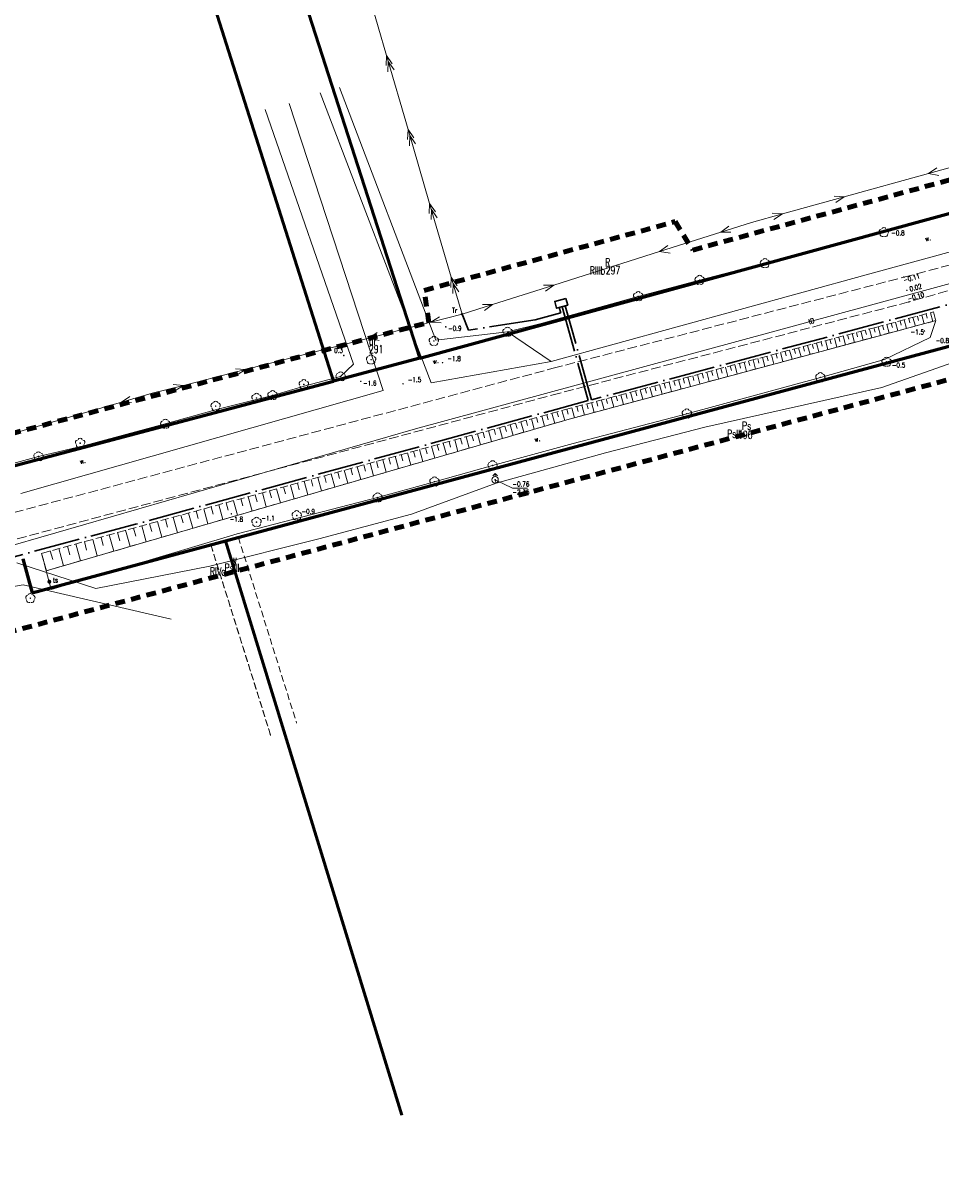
# Model space of a CAD drawing. Header units: metres. Extents: x 7389918 to 7395901, y 5992959 to 5996029.
# Tile 58 of 66: x 7395364 to 7395507, y 5994585 to 5994766. Entities that reach past the tile are written whole.
import ezdxf
from ezdxf.enums import TextEntityAlignment as Align

# ---------------------------------------------------------------- set-up
doc = ezdxf.new("R2010")
doc.units = ezdxf.units.M
doc.header["$MEASUREMENT"] = 0
for name, pattern in [('1', [0]), ('2', [1.5, 1, -0.5]), ('2_1', [0]), ('2_OTKJ', [2, 1.5, -0.5]), ('2_OTKR', [0]), ('2_OTRK', [1.75, 1.25, -0.5]), ('2_OTRKG', [1.75, 1.25, -0.5]), ('4', [2.5, 1.5, -1]), ('4_SUEP_A', [0]), ('4_SUTP_A', [0]), ('4_SUWP', [0]), ('ACAD_ISO04W100', [30, 24, -3, 0, -3])]:
    doc.linetypes.add(name, pattern=pattern)
doc.layers.get('0').update_dxf_attribs({"color": 250, "linetype": 'CONTINUOUS', "lineweight": 100})
for name, color, linetype, lineweight in [('# Orlen Projekt - granice nieustalone do ustalenia', 6, 'CONTINUOUS', 100), ('# projektowana LNSN', 10, 'CONTINUOUS', 30), ('_proj. linia kablowa SN', 10, 'ACAD_ISO04W100', 30), ('Dzialki', 7, '1', 18), ('GRANICE_ZLE_L_0', 2, '1', 50), ('Numery_dzialek', 7, 'CONTINUOUS', 13), ('OTK_E_T_4', 7, 'CONTINUOUS', 0), ('OTK_L_0', 7, '2_OTKJ', 18), ('OTK_L_5', 7, 'CONTINUOUS', 18), ('OTR_L_1', 7, '2_OTRK', 18), ('OTR_T_0', 7, 'CONTINUOUS', 18), ('OTR_T_1', 7, 'CONTINUOUS', 18), ('SUE_E_T_2', 1, 'CONTINUOUS', 0), ('SUE_T_5', 1, 'CONTINUOUS', 18), ('SUEP_L_0', 1, '4_SUEP_A', 18), ('SUW_T_2', 5, 'CONTINUOUS', 18), ('SUWP_L_0', 5, '4_SUWP', 18), ('SUWR_T_0', 5, 'CONTINUOUS', 18)]:
    doc.layers.add(name, color=color, linetype=linetype, lineweight=lineweight)
for name, color, linetype, lineweight, true_color in [('Kontury', 7, '2', 18, 0x008000), ('Numery_konturow', 7, 'CONTINUOUS', 13, 0x008000), ('Numery_uzytkow', 7, 'CONTINUOUS', 13, 0x008000), ('OTZ_T_0', 7, 'CONTINUOUS', 18, 0x008000), ('SUT_E_T_0', 7, 'CONTINUOUS', 0, 0xff9100), ('SUT_T_0', 7, 'CONTINUOUS', 18, 0xff9100), ('SUTP_E_T_0', 7, 'CONTINUOUS', 0, 0xff9100), ('SUTP_L_0', 7, '4_SUTP_A', 18, 0xff9100), ('Uzytki', 7, '2', 18, 0x008000), ('ZAKRES_L_0', 7, '4', 100, 0x008080)]:
    doc.layers.add(name, color=color, linetype=linetype, lineweight=lineweight, true_color=true_color)
doc.styles.get("Standard").update_dxf_attribs({"font": 'Simplex.SHX', "width": 0.75})

# ---------------------------------------------------------------- blocks, each defined once
blk = doc.blocks.new('2_OTRS')
at = {"linetype": 'Continuous'}
blk.add_circle((0, 0), 0.045, dxfattribs=at)
blk = doc.blocks.new('2_OTRN')
at = {"linetype": 'Continuous'}
blk.add_circle((0, 0), 0.045, dxfattribs=at)
blk = doc.blocks.new('2_OTZL')
at = {"linetype": 'Continuous'}
blk.add_circle((0, 0), 0.045, dxfattribs=at)
for centre, start, end in [((-0.36, 0.12), 102.1445, 221.86), ((0, 0.38), 30.1401, 149.8599), ((0.36, 0.12), 318.14, 77.8555), ((-0.22, -0.3), 174.1482, 293.8542), ((0.22, -0.3), 246.1458, 5.8518)]:
    blk.add_arc(centre, 0.375, start, end, dxfattribs=at)
blk = doc.blocks.new('4_SUET')
at = {"linetype": 'Continuous'}
for radius in [0.125, 0.113, 0.1, 0.0875, 0.075, 0.0625, 0.05, 0.0375, 0.025, 0.0125, 0.0025]:
    blk.add_circle((0, 0), radius, dxfattribs=at)
blk = doc.blocks.new('4_SUTK')
at = {"linetype": 'Continuous'}
for radius in [0.25, 0.225, 0.2, 0.175, 0.15, 0.125, 0.1, 0.075, 0.05, 0.025, 0.00715]:
    blk.add_circle((0, 0), radius, dxfattribs=at)
blk = doc.blocks.new('4_SUWH')
at = {"linetype": 'Continuous'}
for p, q in [((0, 1), (-0.35355, 0.64645)), ((0, 1), (0.35355, 0.64645)), ((0, 0.5), (0, 1))]:
    blk.add_line(p, q, dxfattribs=at)
blk.add_circle((0, 0), 0.5, dxfattribs=at)
blk = doc.blocks.new('4_SUPS')
at = {"linetype": 'Continuous'}
blk.add_circle((0, 0), 0.0625, dxfattribs=at)

msp = doc.modelspace()

# ---------------------------------------------------------------- linework, layer by layer
at = {"layer": '# Orlen Projekt - granice nieustalone do ustalenia', "linetype": '1', "lineweight": 60}
for p, q in [((7395426.1, 5994713.39), (7395569.48, 5994752.59)), ((7395395.82, 5994684.93), (7395509.09, 5994715.4)), ((7395426.1, 5994713.39), (7395412.65, 5994709.82)), ((7395276.99, 5994673.93), (7395412.65, 5994709.82)), ((7395365.67, 5994676.83), (7395395.82, 5994684.93)), ((7395364.26, 5994682.14), (7395365.67, 5994676.83))]:
    msp.add_line(p, q, dxfattribs=at)
at = {"layer": '# projektowana LNSN', "linetype": 'ACAD_ISO04W100', "ltscale": 0.3}
for points in [[(7395515.88, 5994723.71), (7395452.81, 5994706.88), (7395452.81, 5994706.88), (7395448.73, 5994721.52)], [(7395448.25, 5994721.39), (7395452.31, 5994706.79), (7395381.81, 5994687.52), (7395345.18, 5994677.72), (7395322.67, 5994671.82), (7395312.36, 5994668.94), (7395309.97, 5994668.27), (7395295.71, 5994664.26), (7395293.71, 5994664.51), (7395291.63, 5994663.96), (7395283.83, 5994661.92), (7395273.7, 5994659.47), (7395273.7, 5994659.47), (7395271.93, 5994659.01), (7395267.38, 5994657.89), (7395262.47, 5994656.69), (7395257.38, 5994655.33), (7395250.49, 5994653.55), (7395231.99, 5994648.65), (7395214.66, 5994644.04)], [(7395447.8, 5994721.27), (7395448.03, 5994720.43), (7395444.06, 5994719.34), (7395433.66, 5994717.75), (7395432.66, 5994720.21)]]:
    msp.add_lwpolyline(points, dxfattribs=at)
at = {"layer": '_proj. linia kablowa SN', "linetype": 'Continuous'}
msp.add_lwpolyline([(7395448.82, 5994722.69), (7395449.11, 5994721.62), (7395447.37, 5994721.15), (7395447.08, 5994722.21), (7395448.82, 5994722.69)], dxfattribs=at)
at = {"layer": 'Dzialki'}
for p, q in [((7395327.93, 5995017.98), (7395426.1, 5994713.39)), ((7395412.65, 5994709.82), (7395315.66, 5995014.84)), ((7395569.48, 5994752.59), (7395426.1, 5994713.39)), ((7395395.82, 5994684.93), (7395509.09, 5994715.4)), ((7395426.1, 5994713.39), (7395412.65, 5994709.82)), ((7395412.65, 5994709.82), (7395276.99, 5994673.93)), ((7395365.67, 5994676.83), (7395395.82, 5994684.93)), ((7395395.82, 5994684.93), (7395423.28, 5994595.48)), ((7395364.26, 5994682.14), (7395365.67, 5994676.83))]:
    msp.add_line(p, q, dxfattribs=at)
at = {"layer": 'GRANICE_ZLE_L_0'}
for p, q in [((7395327.93, 5995017.98), (7395426.1, 5994713.39)), ((7395412.65, 5994709.82), (7395315.66, 5995014.84)), ((7395395.82, 5994684.93), (7395423.28, 5994595.48))]:
    msp.add_line(p, q, dxfattribs=at)
at = {"layer": 'Kontury'}
for p, q in [((7395426.1, 5994713.39), (7395378.43, 5994861.29)), ((7395384.99, 5994796.8), (7395412.65, 5994709.82)), ((7395567.19, 5994751.96), (7395426.1, 5994713.39)), ((7395397.81, 5994685.47), (7395509.09, 5994715.4)), ((7395412.65, 5994709.82), (7395298.96, 5994679.74)), ((7395395.82, 5994684.93), (7395397.81, 5994685.47)), ((7395397.81, 5994685.47), (7395406.88, 5994656.55)), ((7395365.67, 5994676.83), (7395393.52, 5994684.31)), ((7395393.52, 5994684.31), (7395395.82, 5994684.93)), ((7395393.52, 5994684.31), (7395402.84, 5994654.64)), ((7395395.82, 5994684.93), (7395404.83, 5994655.59)), ((7395364.26, 5994682.14), (7395365.67, 5994676.83))]:
    msp.add_line(p, q, dxfattribs=at)
at = {"layer": 'OTK_L_0', "linetype": '2_OTKJ'}
for p, q in [((7395501.48, 5994726), (7395514.77, 5994729.51)), ((7395446.83, 5994711.8), (7395501.48, 5994726)), ((7395508.25, 5994723.87), (7395502.26, 5994722.14)), ((7395502.26, 5994722.14), (7395447.86, 5994707.94)), ((7395330.01, 5994680.54), (7395446.83, 5994711.8)), ((7395447.86, 5994707.94), (7395320.77, 5994673.8))]:
    msp.add_line(p, q, dxfattribs=at)
at = {"layer": 'OTK_L_5', "linetype": '2_OTKR'}
for p, q in [((7395427.85, 5994709.53), (7395410.54, 5994754.68)), ((7395413.56, 5994755.51), (7395428.55, 5994716.19)), ((7395405.71, 5994753.05), (7395420.39, 5994708.34)), ((7395415.73, 5994712.45), (7395401.99, 5994752.13)), ((7395571.74, 5994747.25), (7395495.62, 5994726.38)), ((7395494.13, 5994731.98), (7395509.2, 5994736)), ((7395479.83, 5994728.16), (7395494.13, 5994731.98)), ((7395469.66, 5994725.55), (7395479.83, 5994728.16)), ((7395495.62, 5994726.38), (7395446.55, 5994712.86)), ((7395460.09, 5994723), (7395469.66, 5994725.55)), ((7395444.98, 5994718.76), (7395460.09, 5994723)), ((7395439.73, 5994717.46), (7395444.98, 5994718.76)), ((7395497.45, 5994716.82), (7395506.44, 5994719.22)), ((7395506.44, 5994719.22), (7395505.58, 5994716.61)), ((7395428.55, 5994716.19), (7395439.73, 5994717.46)), ((7395446.55, 5994712.86), (7395439.73, 5994717.46)), ((7395439.73, 5994717.46), (7395446.55, 5994712.86)), ((7395448.97, 5994703.78), (7395497.45, 5994716.82)), ((7395505.58, 5994716.61), (7395498.43, 5994713.15)), ((7395446.55, 5994712.86), (7395427.85, 5994709.53)), ((7395498.43, 5994713.15), (7395488.46, 5994710.39)), ((7395413.74, 5994710.52), (7395415.73, 5994712.45)), ((7395403.14, 5994707.59), (7395408.43, 5994709.1)), ((7395408.43, 5994709.1), (7395413.74, 5994710.52)), ((7395488.46, 5994710.39), (7395467.66, 5994704.73)), ((7395420.39, 5994708.34), (7395363.92, 5994692.29)), ((7395394.81, 5994705.47), (7395403.14, 5994707.59)), ((7395386.43, 5994703.13), (7395394.81, 5994705.47)), ((7395367.89, 5994680.27), (7395448.97, 5994703.78)), ((7395467.66, 5994704.73), (7395449.95, 5994700.11)), ((7395373.87, 5994699.77), (7395386.43, 5994703.13)), ((7395449.95, 5994700.11), (7395437.42, 5994696.66)), ((7395366.67, 5994698.06), (7395373.87, 5994699.77)), ((7395358.94, 5994695.99), (7395366.67, 5994698.06)), ((7395437.42, 5994696.66), (7395428.36, 5994694.14)), ((7395428.36, 5994694.14), (7395419.5, 5994691.67)), ((7395419.5, 5994691.67), (7395397.61, 5994686.03)), ((7395397.61, 5994686.03), (7395368.67, 5994677.37)), ((7395368.67, 5994677.37), (7395367.89, 5994680.27))]:
    msp.add_line(p, q, dxfattribs=at)
at = {"layer": 'OTR_L_1', "linetype": '2_OTRKG'}
for p, q in [((7395497.09, 5994718.18), (7395506.07, 5994720.58)), ((7395448.56, 5994705.33), (7395497.09, 5994718.18)), ((7395367.17, 5994682.98), (7395448.56, 5994705.33))]:
    msp.add_line(p, q, dxfattribs=at)
at = {"layer": 'OTR_L_1', "linetype": '2_1'}
for p, q in [((7395502.89, 5994719.73), (7395503.26, 5994718.37)), ((7395503.57, 5994719.91), (7395503.75, 5994719.23)), ((7395504.25, 5994720.09), (7395504.61, 5994718.74)), ((7395504.92, 5994720.27), (7395505.1, 5994719.59)), ((7395505.6, 5994720.45), (7395505.96, 5994719.1)), ((7395496.13, 5994717.92), (7395496.49, 5994716.57)), ((7395496.81, 5994718.1), (7395496.99, 5994717.43)), ((7395497.48, 5994718.28), (7395497.84, 5994716.93)), ((7395498.16, 5994718.46), (7395498.34, 5994717.79)), ((7395498.84, 5994718.64), (7395499.2, 5994717.29)), ((7395499.51, 5994718.82), (7395499.69, 5994718.15)), ((7395500.19, 5994719), (7395500.55, 5994717.65)), ((7395500.87, 5994719.19), (7395501.05, 5994718.51)), ((7395501.54, 5994719.37), (7395501.9, 5994718.01)), ((7395502.22, 5994719.55), (7395502.4, 5994718.87)), ((7395489.27, 5994716.11), (7395489.63, 5994714.72)), ((7395489.96, 5994716.29), (7395490.14, 5994715.6)), ((7395490.65, 5994716.47), (7395491.02, 5994715.09)), ((7395491.34, 5994716.65), (7395491.52, 5994715.97)), ((7395492.03, 5994716.84), (7395492.39, 5994715.46)), ((7395492.71, 5994717.02), (7395492.9, 5994716.33)), ((7395493.4, 5994717.2), (7395493.76, 5994715.83)), ((7395494.08, 5994717.38), (7395494.26, 5994716.7)), ((7395494.77, 5994717.56), (7395495.13, 5994716.2)), ((7395495.45, 5994717.74), (7395495.63, 5994717.06)), ((7395482.97, 5994714.44), (7395483.16, 5994713.73)), ((7395483.68, 5994714.63), (7395484.05, 5994713.22)), ((7395484.38, 5994714.81), (7395484.57, 5994714.11)), ((7395485.08, 5994715), (7395485.46, 5994713.6)), ((7395485.78, 5994715.18), (7395485.97, 5994714.48)), ((7395486.48, 5994715.37), (7395486.85, 5994713.97)), ((7395487.18, 5994715.55), (7395487.37, 5994714.86)), ((7395487.88, 5994715.74), (7395488.25, 5994714.35)), ((7395488.57, 5994715.92), (7395488.76, 5994715.23)), ((7395475.85, 5994712.55), (7395476.04, 5994711.83)), ((7395476.57, 5994712.74), (7395476.95, 5994711.31)), ((7395477.28, 5994712.93), (7395477.47, 5994712.22)), ((7395478, 5994713.12), (7395478.38, 5994711.69)), ((7395478.72, 5994713.31), (7395478.9, 5994712.6)), ((7395479.43, 5994713.5), (7395479.81, 5994712.08)), ((7395480.14, 5994713.69), (7395480.33, 5994712.98)), ((7395480.85, 5994713.88), (7395481.23, 5994712.46)), ((7395481.56, 5994714.07), (7395481.75, 5994713.36)), ((7395482.27, 5994714.25), (7395482.64, 5994712.84)), ((7395469.31, 5994710.82), (7395469.7, 5994709.36)), ((7395470.04, 5994711.02), (7395470.24, 5994710.29)), ((7395470.78, 5994711.21), (7395471.16, 5994709.75)), ((7395471.5, 5994711.4), (7395471.7, 5994710.67)), ((7395472.23, 5994711.59), (7395472.62, 5994710.14)), ((7395472.96, 5994711.79), (7395473.15, 5994711.06)), ((7395473.68, 5994711.98), (7395474.07, 5994710.53)), ((7395474.41, 5994712.17), (7395474.6, 5994711.45)), ((7395475.13, 5994712.36), (7395475.51, 5994710.92)), ((7395462.66, 5994709.06), (7395462.86, 5994708.31)), ((7395463.4, 5994709.26), (7395463.8, 5994707.77)), ((7395464.15, 5994709.45), (7395464.34, 5994708.71)), ((7395464.89, 5994709.65), (7395465.28, 5994708.17)), ((7395465.63, 5994709.85), (7395465.83, 5994709.11)), ((7395466.37, 5994710.04), (7395466.76, 5994708.57)), ((7395467.11, 5994710.24), (7395467.3, 5994709.5)), ((7395467.84, 5994710.43), (7395468.23, 5994708.96)), ((7395468.58, 5994710.63), (7395468.77, 5994709.89)), ((7395455.88, 5994707.27), (7395456.29, 5994705.75)), ((7395456.64, 5994707.47), (7395456.84, 5994706.71)), ((7395457.4, 5994707.67), (7395457.8, 5994706.16)), ((7395458.16, 5994707.87), (7395458.36, 5994707.11)), ((7395458.91, 5994708.07), (7395459.31, 5994706.56)), ((7395459.66, 5994708.27), (7395459.86, 5994707.51)), ((7395460.41, 5994708.47), (7395460.81, 5994706.97)), ((7395461.16, 5994708.66), (7395461.36, 5994707.92)), ((7395461.91, 5994708.86), (7395462.31, 5994707.37)), ((7395448.99, 5994705.44), (7395449.19, 5994704.67)), ((7395449.76, 5994705.64), (7395450.17, 5994704.1)), ((7395450.53, 5994705.85), (7395450.73, 5994705.08)), ((7395451.3, 5994706.05), (7395451.71, 5994704.52)), ((7395452.07, 5994706.25), (7395452.27, 5994705.49)), ((7395452.83, 5994706.46), (7395453.24, 5994704.93)), ((7395453.6, 5994706.66), (7395453.8, 5994705.9)), ((7395454.36, 5994706.86), (7395454.77, 5994705.34)), ((7395455.12, 5994707.06), (7395455.32, 5994706.3)), ((7395441.82, 5994703.47), (7395442.27, 5994701.84)), ((7395442.64, 5994703.7), (7395442.86, 5994702.89)), ((7395443.45, 5994703.92), (7395443.89, 5994702.31)), ((7395444.26, 5994704.14), (7395444.48, 5994703.34)), ((7395445.06, 5994704.37), (7395445.5, 5994702.77)), ((7395445.86, 5994704.58), (7395446.07, 5994703.79)), ((7395446.65, 5994704.8), (7395447.08, 5994703.23)), ((7395447.43, 5994705.02), (7395447.65, 5994704.24)), ((7395448.21, 5994705.23), (7395448.64, 5994703.68)), ((7395435.92, 5994701.85), (7395436.15, 5994700.99)), ((7395436.78, 5994702.09), (7395437.25, 5994700.38)), ((7395437.63, 5994702.33), (7395437.87, 5994701.48)), ((7395438.48, 5994702.56), (7395438.94, 5994700.87)), ((7395439.32, 5994702.79), (7395439.55, 5994701.95)), ((7395440.16, 5994703.02), (7395440.62, 5994701.36)), ((7395440.99, 5994703.25), (7395441.22, 5994702.42)), ((7395428.8, 5994699.9), (7395429.05, 5994698.99)), ((7395429.71, 5994700.15), (7395430.21, 5994698.34)), ((7395430.62, 5994700.4), (7395430.86, 5994699.5)), ((7395431.52, 5994700.65), (7395432.01, 5994698.86)), ((7395432.41, 5994700.89), (7395432.65, 5994700.01)), ((7395433.3, 5994701.13), (7395433.78, 5994699.38)), ((7395434.18, 5994701.38), (7395434.42, 5994700.5)), ((7395435.05, 5994701.62), (7395435.53, 5994699.88)), ((7395422.23, 5994698.1), (7395422.76, 5994696.18)), ((7395423.19, 5994698.36), (7395423.45, 5994697.41)), ((7395424.14, 5994698.62), (7395424.66, 5994696.73)), ((7395425.09, 5994698.88), (7395425.35, 5994697.94)), ((7395426.03, 5994699.14), (7395426.54, 5994697.28)), ((7395426.96, 5994699.39), (7395427.21, 5994698.47)), ((7395427.88, 5994699.65), (7395428.39, 5994697.81)), ((7395416.34, 5994696.48), (7395416.89, 5994694.48)), ((7395417.34, 5994696.75), (7395417.61, 5994695.76)), ((7395418.33, 5994697.03), (7395418.87, 5994695.05)), ((7395419.32, 5994697.3), (7395419.58, 5994696.32)), ((7395420.3, 5994697.57), (7395420.83, 5994695.62)), ((7395421.27, 5994697.83), (7395421.53, 5994696.87)), ((7395409.13, 5994694.5), (7395409.42, 5994693.45)), ((7395410.18, 5994694.79), (7395410.75, 5994692.7)), ((7395411.23, 5994695.07), (7395411.51, 5994694.04)), ((7395412.26, 5994695.36), (7395412.83, 5994693.3)), ((7395413.29, 5994695.64), (7395413.57, 5994694.62)), ((7395414.31, 5994695.92), (7395414.87, 5994693.89)), ((7395415.33, 5994696.2), (7395415.61, 5994695.19)), ((7395402.66, 5994692.72), (7395402.96, 5994691.63)), ((7395403.76, 5994693.02), (7395404.36, 5994690.84)), ((7395404.85, 5994693.32), (7395405.14, 5994692.24)), ((7395405.93, 5994693.62), (7395406.52, 5994691.47)), ((7395407, 5994693.92), (7395407.3, 5994692.85)), ((7395408.07, 5994694.21), (7395408.65, 5994692.09)), ((7395395.91, 5994690.87), (7395396.22, 5994689.72)), ((7395397.05, 5994691.18), (7395397.68, 5994688.91)), ((7395398.19, 5994691.5), (7395398.5, 5994690.37)), ((7395399.32, 5994691.81), (7395399.94, 5994689.56)), ((7395400.44, 5994692.11), (7395400.75, 5994691)), ((7395401.55, 5994692.42), (7395402.16, 5994690.21)), ((7395390.06, 5994689.26), (7395390.71, 5994686.89)), ((7395391.24, 5994689.59), (7395391.57, 5994688.41)), ((7395392.42, 5994689.91), (7395393.06, 5994687.57)), ((7395393.59, 5994690.23), (7395393.91, 5994689.07)), ((7395394.75, 5994690.55), (7395395.39, 5994688.24)), ((7395382.75, 5994687.26), (7395383.43, 5994684.78)), ((7395383.99, 5994687.6), (7395384.33, 5994686.37)), ((7395385.22, 5994687.93), (7395385.89, 5994685.49)), ((7395386.44, 5994688.27), (7395386.78, 5994687.06)), ((7395387.66, 5994688.6), (7395388.32, 5994686.19)), ((7395388.86, 5994688.93), (7395389.19, 5994687.74)), ((7395376.42, 5994685.52), (7395376.77, 5994684.23)), ((7395377.71, 5994685.87), (7395378.41, 5994683.32)), ((7395378.98, 5994686.22), (7395379.33, 5994684.95)), ((7395380.25, 5994686.57), (7395380.94, 5994684.05)), ((7395381.5, 5994686.91), (7395381.85, 5994685.67)), ((7395369.86, 5994683.72), (7395370.59, 5994681.06)), ((7395371.19, 5994684.08), (7395371.56, 5994682.76)), ((7395372.51, 5994684.45), (7395373.23, 5994681.82)), ((7395373.83, 5994684.81), (7395374.18, 5994683.5)), ((7395375.13, 5994685.16), (7395375.84, 5994682.58)), ((7395367.17, 5994682.98), (7395367.91, 5994680.28)), ((7395368.52, 5994683.35), (7395368.89, 5994682.01))]:
    msp.add_line(p, q, dxfattribs=at)
at = {"layer": 'OTR_L_1', "linetype": '2_OTRK'}
for p, q in [((7395506.07, 5994720.58), (7395506.44, 5994719.22)), ((7395506.44, 5994719.22), (7395497.45, 5994716.82)), ((7395497.45, 5994716.82), (7395448.97, 5994703.78)), ((7395448.97, 5994703.78), (7395367.89, 5994680.27)), ((7395367.89, 5994680.27), (7395367.17, 5994682.98))]:
    msp.add_line(p, q, dxfattribs=at)
at = {"layer": 'SUEP_L_0', "linetype": '4_SUEP_A'}
for p, q in [((7395417.51, 5994772.05), (7395420.88, 5994760.53)), ((7395420.88, 5994760.53), (7395420.82, 5994758.95)), ((7395420.88, 5994760.53), (7395424.24, 5994749.01)), ((7395421.78, 5994759.23), (7395420.88, 5994760.53)), ((7395421.16, 5994759.57), (7395421.1, 5994757.99)), ((7395422.06, 5994758.27), (7395421.16, 5994759.57)), ((7395424.24, 5994749.01), (7395424.18, 5994747.43)), ((7395424.24, 5994749.01), (7395427.6, 5994737.49)), ((7395425.14, 5994747.71), (7395424.24, 5994749.01)), ((7395424.52, 5994748.05), (7395424.46, 5994746.47)), ((7395425.42, 5994746.75), (7395424.52, 5994748.05)), ((7395514.93, 5994744.8), (7395505.29, 5994742.14)), ((7395505.29, 5994742.14), (7395492.18, 5994738.52)), ((7395505.29, 5994742.14), (7395506.6, 5994743.02)), ((7395506.94, 5994741.82), (7395505.29, 5994742.14)), ((7395492.18, 5994738.52), (7395482.54, 5994735.86)), ((7395492.18, 5994738.52), (7395490.6, 5994738.6)), ((7395490.87, 5994737.64), (7395492.18, 5994738.52)), ((7395427.6, 5994737.49), (7395427.54, 5994735.91)), ((7395427.6, 5994737.49), (7395430.97, 5994725.97)), ((7395428.5, 5994736.19), (7395427.6, 5994737.49)), ((7395427.88, 5994736.53), (7395427.83, 5994734.95)), ((7395428.79, 5994735.23), (7395427.88, 5994736.53)), ((7395482.54, 5994735.86), (7395480.96, 5994735.94)), ((7395477.72, 5994734.53), (7395472.95, 5994733.02)), ((7395482.54, 5994735.86), (7395477.72, 5994734.53)), ((7395481.23, 5994734.98), (7395482.54, 5994735.86)), ((7395472.95, 5994733.02), (7395463.42, 5994729.99)), ((7395472.95, 5994733.02), (7395474.23, 5994733.95)), ((7395474.54, 5994732.99), (7395472.95, 5994733.02)), ((7395463.42, 5994729.99), (7395464.7, 5994730.92)), ((7395463.42, 5994729.99), (7395446.95, 5994724.75)), ((7395465.08, 5994729.73), (7395463.42, 5994729.99)), ((7395430.97, 5994725.97), (7395430.91, 5994724.39)), ((7395430.97, 5994725.97), (7395432.65, 5994720.21)), ((7395431.87, 5994724.67), (7395430.97, 5994725.97)), ((7395431.25, 5994725.01), (7395431.19, 5994723.43)), ((7395432.15, 5994723.71), (7395431.25, 5994725.01)), ((7395446.95, 5994724.75), (7395437.42, 5994721.72)), ((7395446.95, 5994724.75), (7395445.36, 5994724.77)), ((7395445.67, 5994723.82), (7395446.95, 5994724.75)), ((7395437.42, 5994721.72), (7395432.65, 5994720.21)), ((7395437.42, 5994721.72), (7395435.83, 5994721.75)), ((7395436.14, 5994720.79), (7395437.42, 5994721.72)), ((7395432.65, 5994720.21), (7395427.8, 5994718.98)), ((7395427.8, 5994718.98), (7395429.13, 5994719.83)), ((7395427.8, 5994718.98), (7395418.11, 5994716.51)), ((7395429.38, 5994718.86), (7395427.8, 5994718.98)), ((7395418.11, 5994716.51), (7395398.93, 5994711.61)), ((7395418.11, 5994716.51), (7395419.44, 5994717.36)), ((7395419.75, 5994716.15), (7395418.11, 5994716.51)), ((7395398.93, 5994711.61), (7395389.24, 5994709.14)), ((7395398.93, 5994711.61), (7395397.35, 5994711.73)), ((7395397.6, 5994710.76), (7395398.93, 5994711.61)), ((7395389.24, 5994709.14), (7395384.39, 5994707.91)), ((7395389.24, 5994709.14), (7395387.66, 5994709.26)), ((7395387.91, 5994708.29), (7395389.24, 5994709.14)), ((7395384.39, 5994707.91), (7395379.59, 5994706.52)), ((7395379.59, 5994706.52), (7395380.89, 5994707.42)), ((7395379.59, 5994706.52), (7395361.22, 5994701.22)), ((7395381.17, 5994706.46), (7395379.59, 5994706.52))]:
    msp.add_line(p, q, dxfattribs=at)
at = {"layer": 'SUTP_L_0', "linetype": '4_SUTP_A'}
for p, q in [((7395425.38, 5994702.4), (7395548.72, 5994735.9)), ((7395369.39, 5994686.18), (7395425.38, 5994702.4)), ((7395332.15, 5994675.39), (7395369.39, 5994686.18)), ((7395364.31, 5994678.08), (7395351.81, 5994675.97)), ((7395387.35, 5994672.74), (7395364.31, 5994678.08))]:
    msp.add_line(p, q, dxfattribs=at)
at = {"layer": 'SUWP_L_0', "linetype": '4_SUWP'}
for p, q in [((7395498.03, 5994708.8), (7395514.86, 5994714.75)), ((7395470.49, 5994702.64), (7395498.03, 5994708.8)), ((7395454.99, 5994698.66), (7395470.49, 5994702.64)), ((7395437.94, 5994693.9), (7395454.99, 5994698.66)), ((7395424.78, 5994689.09), (7395437.94, 5994693.9)), ((7395437.94, 5994693.9), (7395437.8, 5994694.43)), ((7395410.34, 5994685.24), (7395424.78, 5994689.09)), ((7395393.37, 5994680.97), (7395410.34, 5994685.24)), ((7395363.3, 5994681.53), (7395375.6, 5994677.52)), ((7395375.6, 5994677.52), (7395393.37, 5994680.97))]:
    msp.add_line(p, q, dxfattribs=at)
at = {"layer": 'SUWR_T_0', "linetype": 'Continuous', "lineweight": 0}
for p, q in [((7395437.8, 5994694.43), (7395440.5, 5994693.15)), ((7395440.5, 5994693.15), (7395442.86, 5994693.15))]:
    msp.add_line(p, q, dxfattribs=at)
at = {"layer": 'Uzytki'}
for p, q in [((7395426.1, 5994713.39), (7395378.43, 5994861.29)), ((7395412.65, 5994709.82), (7395384.99, 5994796.8)), ((7395567.19, 5994751.96), (7395426.1, 5994713.39)), ((7395397.81, 5994685.47), (7395509.09, 5994715.4)), ((7395426.1, 5994713.39), (7395412.65, 5994709.82)), ((7395412.65, 5994709.82), (7395298.96, 5994679.74)), ((7395395.82, 5994684.93), (7395397.81, 5994685.47)), ((7395397.81, 5994685.47), (7395406.88, 5994656.55)), ((7395365.67, 5994676.83), (7395393.52, 5994684.31)), ((7395393.52, 5994684.31), (7395395.82, 5994684.93)), ((7395402.84, 5994654.64), (7395393.52, 5994684.31)), ((7395364.26, 5994682.14), (7395365.67, 5994676.83))]:
    msp.add_line(p, q, dxfattribs=at)
at = {"layer": 'ZAKRES_L_0', "linetype": '4'}
for p, q in [((7395468.58, 5994730.21), (7395564.47, 5994756.4)), ((7395426.77, 5994723.94), (7395465.85, 5994734.64)), ((7395465.85, 5994734.64), (7395468.58, 5994730.21)), ((7395427.5, 5994718.96), (7395426.77, 5994723.94)), ((7394729.56, 5994532.85), (7395427.5, 5994718.96)), ((7395510.49, 5994710.6), (7395362.12, 5994670.7))]:
    msp.add_line(p, q, dxfattribs=at)

# ---------------------------------------------------------------- block references
at = {"layer": 'OTR_T_0'}
for p in [(7395501.48, 5994726), (7395501.94, 5994723.94), (7395502.26, 5994722.14)]:
    msp.add_blockref('2_OTRS', p, dxfattribs=at)
at = {"layer": 'OTR_T_1'}
for p in [(7395498.36, 5994732.99), (7395430.11, 5994718.26), (7395504.67, 5994717.62), (7395414.23, 5994713.79), (7395429.62, 5994712.68), (7395498.77, 5994712.79), (7395416.87, 5994709.77), (7395423.45, 5994709.4), (7395396.71, 5994689.14), (7395400.64, 5994687.85), (7395406.9, 5994688.88)]:
    msp.add_blockref('2_OTRN', p, dxfattribs=at)
at = {"layer": 'OTZ_T_0'}
for p in [(7395498.36, 5994732.99), (7395479.83, 5994728.16), (7395469.66, 5994725.55), (7395460.09, 5994723), (7395439.73, 5994717.46), (7395428.27, 5994716.05), (7395418.48, 5994713.15), (7395498.77, 5994712.79), (7395413.74, 5994710.52), (7395488.46, 5994710.39), (7395408.01, 5994709.28), (7395400.64, 5994707.17), (7395403.14, 5994707.59), (7395394.27, 5994705.92), (7395467.66, 5994704.73), (7395386.43, 5994703.13), (7395373.17, 5994700.14), (7395366.67, 5994698.06), (7395437.42, 5994696.66), (7395428.36, 5994694.14), (7395419.5, 5994691.67), (7395406.9, 5994688.88), (7395400.64, 5994687.85), (7395365.41, 5994675.99)]:
    msp.add_blockref('2_OTZL', p, dxfattribs=at)
at = {"layer": 'SUE_T_5'}
msp.add_blockref('4_SUET', (7395432.65, 5994720.21), dxfattribs=at)
at = {"layer": 'SUT_T_0'}
msp.add_blockref('4_SUTK', (7395368.37, 5994678.56), dxfattribs=at)
at = {"layer": 'SUW_T_2'}
msp.add_blockref('4_SUWH', (7395437.8, 5994694.43), dxfattribs=at)
at = {"layer": 'SUWR_T_0'}
msp.add_blockref('4_SUPS', (7395437.8, 5994694.43), dxfattribs=at)

# ---------------------------------------------------------------- texts
at = {"layer": 'Numery_dzialek', "width": 0.7}
for s, p in [('297', (7395455.04, 5994727.69)), ('291', (7395418.15, 5994715.43)), ('196', (7395475.64, 5994702.07))]:
    msp.add_text(s, height=1.25, dxfattribs=at).set_placement(p, align=Align.TOP_LEFT)
at = {"layer": 'Numery_konturow', "width": 0.7}
for s, p in [('RIIIb', (7395454.95, 5994727.66)), ('PsIII', (7395476.26, 5994702.24)), ('RIVa', (7395395.86, 5994680.8)), ('PsIII', (7395398, 5994681.37))]:
    msp.add_text(s, height=1.25, dxfattribs=at).set_placement(p, align=Align.TOP_RIGHT)
at = {"layer": 'Numery_uzytkow', "width": 0.7}
for s, p in [('R', (7395454.95, 5994727.66)), ('dr', (7395418.15, 5994715.43)), ('Ps', (7395476.26, 5994702.24)), ('W', (7395396.66, 5994681.04))]:
    msp.add_text(s, height=1.25, dxfattribs=at).set_placement(p)
at = {"layer": 'OTK_E_T_4', "lineweight": 9, "width": 0.7}
for rotation, p in [(14.9, (7395505.2, 5994732.02)), (12.2032, (7395428.54, 5994712.93)), (13.4796, (7395444.35, 5994700.77)), (15.1456, (7395373.54, 5994697.36))]:
    msp.add_text('w.', height=0.75, rotation=rotation, dxfattribs=at).set_placement(p, align=Align.MIDDLE)
at = {"layer": 'OTR_T_0', "lineweight": 9, "width": 0.7}
for s, p in [('-0.11', (7395501.3, 5994725.86)), ('-0.10', (7395501.97, 5994722.97)), ('0.02', (7395502.28, 5994724.48))]:
    msp.add_text(s, height=0.75, rotation=15.3546, dxfattribs=at).set_placement(p, align=Align.TOP_LEFT)
at = {"layer": 'OTR_T_1', "lineweight": 9, "width": 0.7}
for s, p in [('-0.8', (7395499.5, 5994732.5)), ('-0.9', (7395430.48, 5994717.65)), ('-1.5', (7395502.52, 5994717.09)), ('-0.8', (7395506.42, 5994715.75)), ('0.3', (7395412.73, 5994714.2)), ('-1.8', (7395430.37, 5994712.93)), ('-0.5', (7395499.6, 5994711.92)), ('-1.6', (7395417.24, 5994709.11)), ('-1.5', (7395424.2, 5994709.65)), ('-0.9', (7395407.65, 5994689.13)), ('-1.8', (7395396.45, 5994687.93)), ('-1.1', (7395401.39, 5994688.1))]:
    msp.add_text(s, height=0.75, dxfattribs=at).set_placement(p)
at = {"layer": 'SUE_E_T_2', "lineweight": 9, "width": 0.7}
msp.add_text('Tr', height=0.75, dxfattribs=at).set_placement((7395431.9, 5994720.46), align=Align.RIGHT)
at = {"layer": 'SUT_E_T_0', "lineweight": 9, "width": 0.7}
msp.add_text('ts', height=0.75, dxfattribs=at).set_placement((7395369.72, 5994678.44), align=Align.RIGHT)
at = {"layer": 'SUTP_E_T_0', "lineweight": 9, "width": 0.7}
msp.add_text('tD', height=0.75, rotation=15.1971, dxfattribs=at).set_placement((7395487.05, 5994719.15), align=Align.MIDDLE)
at = {"layer": 'SUWR_T_0', "lineweight": 9, "width": 0.7}
for s, p in [('-0.76', (7395440.5, 5994694.15)), ('-2.35', (7395440.5, 5994692.9))]:
    msp.add_text(s, height=0.75, dxfattribs=at).set_placement(p, align=Align.TOP_LEFT)

doc.saveas('drawing.dxf')
